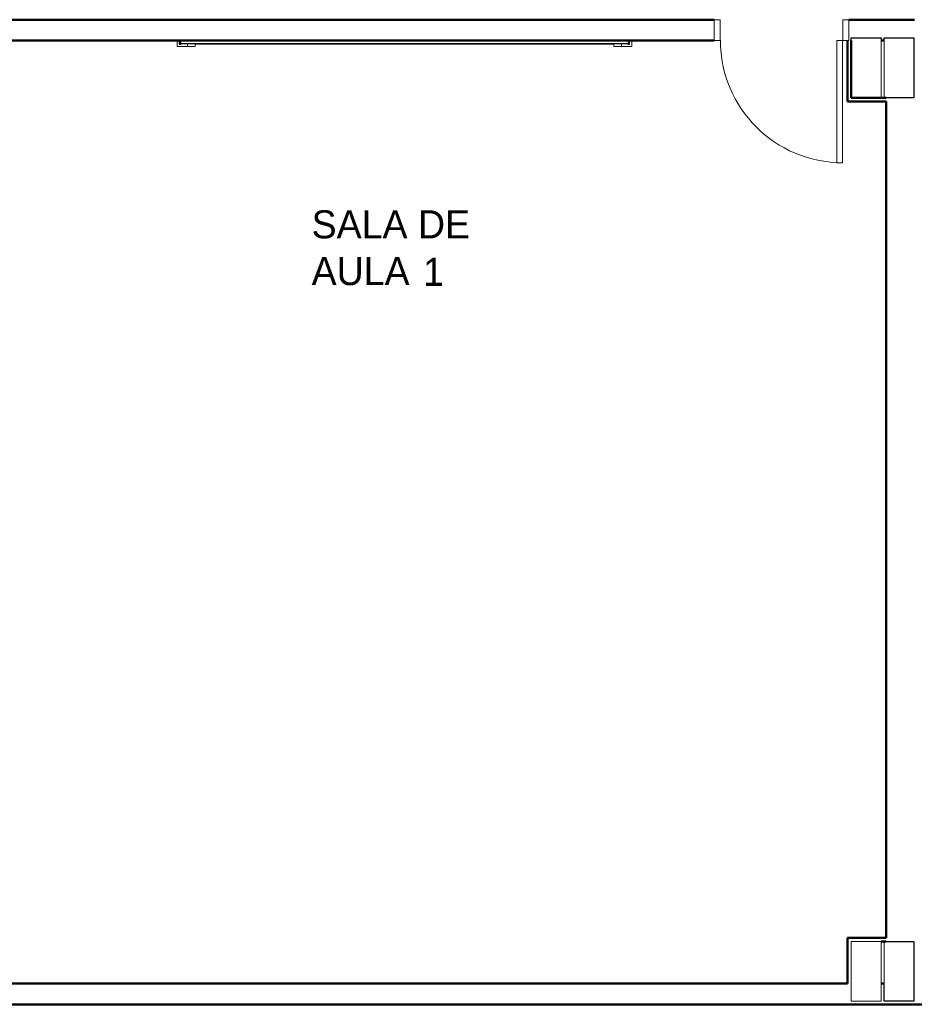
# Model space of a CAD drawing. Header units: millimetres. Extents: x 567 to 934, y -1 to 364.
# Tile 98 of 256: x 618 to 630, y 85 to 99. Entities that reach past the tile are written whole.
import ezdxf

# ---------------------------------------------------------------- set-up
doc = ezdxf.new("R2010")
doc.units = ezdxf.units.MM
doc.header["$MEASUREMENT"] = 0
for name, color, linetype, lineweight in [('A-AREA-IDEN', 7, 'Continuous', 9), ('A-GENM', 7, 'Continuous', 13), ('A-WALL', 7, 'Continuous', 25), ('ARQ-ESQUAD', 7, 'Continuous', 25), ('C-PROP-LINE', 7, 'Continuous', 25), ('S-COLS', 7, 'Continuous', 13)]:
    doc.layers.add(name, color=color, linetype=linetype, lineweight=lineweight)
doc.styles.add('Humnst777 BlkCn BT_1', font='txt', dxfattribs={"height": 0.1875})

msp = doc.modelspace()

# ---------------------------------------------------------------- linework, layer by layer
at = {"layer": 'A-GENM', "color": 8}
for p, q in [((620.23, 98.254), (620.23, 98.334)), ((626.31, 98.334), (626.31, 98.254)), ((620.33, 98.254), (620.23, 98.254)), ((620.33, 98.254), (620.37, 98.254)), ((620.37, 98.254), (620.37, 98.296)), ((620.43, 98.254), (620.37, 98.254)), ((620.43, 98.254), (620.47, 98.254)), ((620.47, 98.254), (620.47, 98.296)), ((626.07, 98.295), (620.47, 98.295)), ((620.47, 98.286), (626.07, 98.286)), ((620.47, 98.286), (626.07, 98.286)), ((626.07, 98.296), (626.07, 98.254)), ((626.07, 98.254), (626.11, 98.254)), ((626.17, 98.254), (626.11, 98.254)), ((626.17, 98.296), (626.17, 98.254)), ((626.17, 98.254), (626.21, 98.254)), ((626.31, 98.254), (626.21, 98.254))]:
    msp.add_line(p, q, dxfattribs=at)
at = {"layer": 'A-GENM', "color": 8, "lineweight": 25}
for p, q in [((620.27, 98.334), (620.268, 98.334)), ((626.27, 98.334), (620.27, 98.334)), ((620.27, 98.334), (620.27, 98.296)), ((620.27, 98.295), (620.27, 98.334)), ((626.27, 98.296), (626.27, 98.334)), ((626.272, 98.334), (626.27, 98.334)), ((626.27, 98.334), (626.27, 98.295)), ((620.26, 98.326), (620.26, 98.286)), ((620.27, 98.296), (626.27, 98.296)), ((620.29, 98.295), (620.27, 98.295)), ((626.27, 98.295), (626.25, 98.295)), ((626.28, 98.286), (626.28, 98.326))]:
    msp.add_line(p, q, dxfattribs=at)
for centre, radius, start, end in [((620.268, 98.326), 0.00799, 90, 180), ((626.272, 98.326), 0.00799, 0, 90), ((620.263, 98.33), 0.0442, 265.9394, 307.4394), ((626.277, 98.33), 0.0442, 232.5606, 274.0606)]:
    msp.add_arc(centre, radius, start, end, dxfattribs=at)
at = {"layer": 'A-WALL', "color": 8, "lineweight": 50}
for p, q in [((627.411, 98.614), (614.439, 98.614)), ((630.091, 98.614), (629.211, 98.614)), ((617.191, 98.334), (627.411, 98.334)), ((629.192, 98.334), (629.192, 97.521)), ((629.242, 97.571), (629.242, 98.334)), ((629.642, 98.334), (629.682, 98.334)), ((629.711, 97.571), (629.242, 97.571)), ((629.192, 97.521), (629.711, 97.521)), ((629.711, 97.521), (629.711, 86.341)), ((629.192, 86.341), (629.192, 85.73)), ((629.711, 86.341), (629.192, 86.341)), ((629.642, 86.291), (629.711, 86.291)), ((629.192, 85.73), (617.392, 85.73)), ((629.682, 85.73), (629.642, 85.73)), ((616.711, 85.45), (639.732, 85.45))]:
    msp.add_line(p, q, dxfattribs=at)
at = {"layer": 'A-WALL', "color": 8}
for p, q in [((629.242, 98.334), (629.242, 98.371)), ((629.242, 98.371), (629.642, 98.371)), ((629.642, 98.371), (629.642, 98.334)), ((629.682, 98.334), (629.682, 98.371)), ((629.682, 98.371), (630.082, 98.371)), ((630.082, 98.371), (630.082, 97.571)), ((630.082, 97.571), (629.711, 97.571)), ((629.711, 86.291), (630.082, 86.291)), ((630.082, 86.291), (630.082, 85.491)), ((629.682, 85.491), (629.682, 85.73)), ((630.082, 85.491), (629.682, 85.491))]:
    msp.add_line(p, q, dxfattribs=at)
at = {"layer": 'ARQ-ESQUAD', "color": 8, "lineweight": 13}
for p, q in [((627.411, 98.334), (627.411, 98.614)), ((627.411, 98.614), (627.491, 98.614)), ((627.411, 98.614), (627.411, 98.334)), ((627.491, 98.614), (627.411, 98.614)), ((627.491, 98.614), (627.491, 98.334)), ((627.491, 98.334), (627.491, 98.614)), ((629.131, 98.614), (629.211, 98.614)), ((629.131, 98.334), (629.131, 98.614)), ((629.131, 98.614), (629.211, 98.614)), ((629.131, 98.334), (629.131, 98.614)), ((629.211, 98.614), (629.211, 98.334)), ((629.211, 98.614), (629.211, 98.334)), ((627.491, 98.334), (627.411, 98.334)), ((627.411, 98.334), (627.491, 98.334)), ((629.051, 98.334), (629.127, 98.334)), ((629.051, 96.702), (629.051, 98.334)), ((629.127, 98.334), (629.051, 98.334)), ((629.051, 98.334), (629.051, 96.702)), ((629.127, 98.334), (629.127, 96.702)), ((629.127, 96.702), (629.127, 98.334)), ((629.211, 98.334), (629.131, 98.334)), ((629.211, 98.334), (629.131, 98.334)), ((629.127, 96.702), (629.051, 96.702)), ((629.051, 96.702), (629.127, 96.702))]:
    msp.add_line(p, q, dxfattribs=at)
msp.add_arc((629.127, 98.334), 1.632, 180, 270, dxfattribs=at)
at = {"layer": 'C-PROP-LINE', "color": 8}
msp.add_line((608.902, 85.45), (642.743, 85.45), dxfattribs=at)
at = {"layer": 'S-COLS', "color": 8}
for p, q in [((629.242, 98.371), (629.242, 98.334)), ((629.642, 98.371), (629.242, 98.371)), ((629.242, 98.334), (629.242, 97.571)), ((629.642, 98.334), (629.642, 98.371)), ((629.642, 97.571), (629.642, 98.334)), ((629.682, 98.371), (629.682, 98.334)), ((630.082, 98.371), (629.682, 98.371)), ((629.682, 98.334), (629.682, 97.571)), ((630.082, 98.334), (630.082, 98.371)), ((630.082, 97.571), (630.082, 98.334)), ((629.242, 97.571), (629.642, 97.571)), ((629.682, 97.571), (629.711, 97.571)), ((629.711, 97.571), (630.082, 97.571)), ((629.642, 86.291), (629.242, 86.291)), ((629.242, 86.291), (629.242, 85.491)), ((629.642, 85.491), (629.642, 86.291)), ((629.682, 86.291), (629.682, 85.73)), ((629.711, 86.291), (629.682, 86.291)), ((630.082, 86.291), (629.711, 86.291)), ((630.082, 85.73), (630.082, 86.291)), ((629.682, 85.73), (629.682, 85.491)), ((630.082, 85.491), (630.082, 85.73)), ((629.242, 85.491), (629.642, 85.491)), ((629.682, 85.491), (630.082, 85.491))]:
    msp.add_line(p, q, dxfattribs=at)

# ---------------------------------------------------------------- texts
at = {"layer": 'A-AREA-IDEN', "color": 8, "style": 'Humnst777 BlkCn BT_1'}
for s, p in [('SALA DE', (622.029, 95.691)), ('AULA', (622.029, 95.066)), ('1', (623.518, 95.056))]:
    msp.add_text(s, height=0.375, dxfattribs=at).set_placement(p)

doc.saveas('drawing.dxf')
